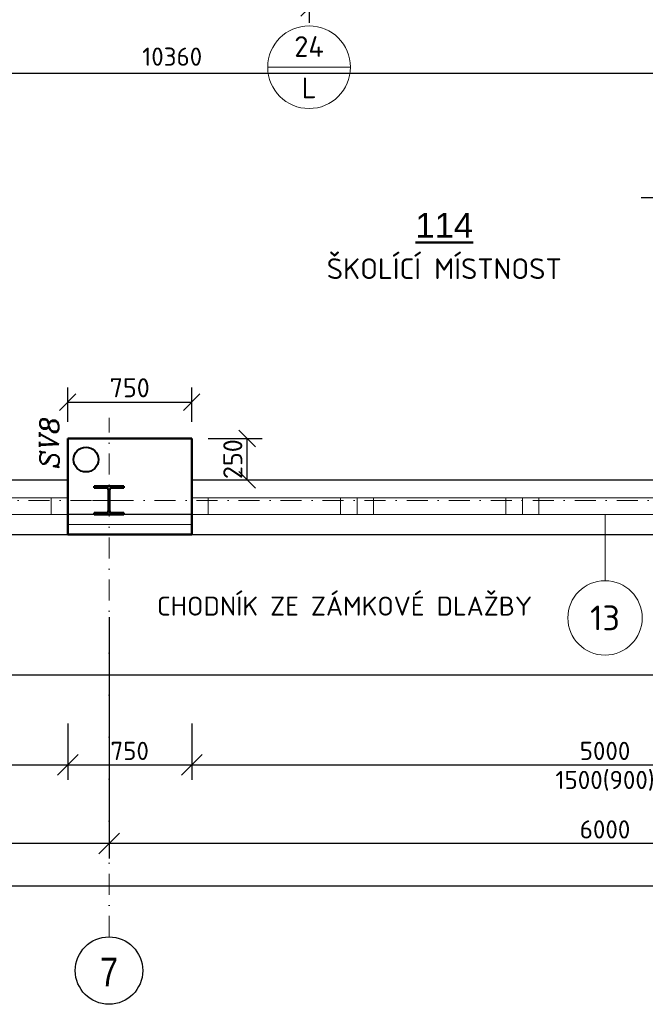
# Model space of a CAD drawing. Header units: millimetres. Extents: x -118752 to 407724, y -73278 to 155058.
# Tile 144 of 256: x 90904 to 94688, y 55911 to 61864. Entities that reach past the tile are written whole.
import ezdxf
from ezdxf.enums import TextEntityAlignment as Align

# ---------------------------------------------------------------- set-up
doc = ezdxf.new("R2010")
doc.units = ezdxf.units.MM
doc.header["$LTSCALE"] = 10
doc.linetypes.add('DASHDOT', pattern=[25.4, 12.7, -6.35, 0, -6.35])
for name, color, linetype, lineweight in [('CKBUBLINY', 1, 'Continuous', 18), ('CKBUBLINY_POPIS', 3, 'Continuous', 25), ('CKIZOLACE', 1, 'Continuous', 18), ('CKKOTY', 3, 'Continuous', 25), ('CKOKNA', 1, 'Continuous', 18), ('CKPOPISM', 6, 'Continuous', 50), ('CKPOPISM_POPIS', 3, 'Continuous', 25), ('CKRASTR', 7, 'DASHDOT', 15), ('CKRASTR_POPIS', 3, 'Continuous', 25), ('CKSTENY_PODROVINOU', 7, 'Continuous', 25), ('CKSTENY_REZ', 6, 'Continuous', 50), ('CKTEXTY_MALE', 3, 'Continuous', 18), ('CSPROFILY_OSY', 1, 'DASHDOT', 18), ('CSPROFILY_REZY', 4, 'Continuous', 50), ('pohledy', 7, 'Continuous', 25), ('srafy', 7, 'Continuous', 18), ('ZTI-DEŠŤOVÁ-KANALIZACE', 210, 'KANALIZACE', 40)]:
    doc.layers.add(name, color=color, linetype=linetype, lineweight=lineweight)
doc.styles.add('Arial', font='arial.ttf', dxfattribs={"width": 0.8})
doc.styles.add('KURZIVA', font='italic__.ttf')
doc.styles.get("Standard").update_dxf_attribs({"font": 'isocpeur.ttf'})
doc.linetypes.add('IZOLACE_POLYSTYREN_EXPANDOVANY', pattern='A,1,[224,CADKON.SHX,S=0.01,R=0,X=-0.5,Y=-1.74],-2', length=3)
doc.linetypes.add('KANALIZACE', pattern='A,30,-3.5,["C",Standard,S=2.54,R=0,X=-3.81,Y=-1.27],-0.001', length=33.501)
doc.dimstyles.new('CADKON', dxfattribs={"dimscale": 50, "dimtxt": 2.2, "dimasz": 2.5, "dimexe": 1.8, "dimexo": 5, "dimgap": 0.6, "dimtad": 1, "dimrnd": 1, "dimtxsty": 'Standard', "dimblk1": 'OBLIQUE', "dimblk2": 'OBLIQUE', "dimsah": 1, "dimcen": 2.5, "dimadec": 1, "dimazin": 2, "dimtfac": 1, "dimtdec": 4, "dimtix": 1, "dimtmove": 2, "dimatfit": 3, "dimldrblk": 'OPEN30', "dimfxl": 5, "dimfxlon": 1, "dimtolj": 1, "dimarcsym": 0})
doc.dimstyles.new('CADKON obrazky', dxfattribs={"dimscale": 50, "dimtxt": 2.2, "dimasz": 2.5, "dimexe": 1.8, "dimexo": 2, "dimgap": 0.6, "dimtad": 1, "dimrnd": 1, "dimtxsty": 'Standard', "dimblk1": 'OBLIQUE', "dimblk2": 'OBLIQUE', "dimsah": 1, "dimcen": 2.5, "dimadec": 1, "dimazin": 2, "dimtfac": 1, "dimtdec": 4, "dimtix": 1, "dimtmove": 2, "dimatfit": 3, "dimldrblk": 'OPEN30', "dimfxl": 5, "dimfxlon": 1, "dimtolj": 1, "dimarcsym": 0})
doc.dimstyles.new('CADKON$7', dxfattribs={"dimscale": 100, "dimtxt": 2.5, "dimasz": 2.5, "dimexe": 1.8, "dimexo": 5, "dimgap": 0.6, "dimtad": 1, "dimrnd": 1, "dimtxsty": 'Standard', "dimblk1": 'OBLIQUE', "dimblk2": 'OBLIQUE', "dimsah": 1, "dimcen": 2.5, "dimadec": 1, "dimazin": 2, "dimtfac": 1, "dimtdec": 4, "dimtix": 1, "dimtmove": 0, "dimatfit": 3, "dimldrblk": 'DOTSMALL', "dimfxl": 5, "dimfxlon": 1, "dimtfill": 1, "dimtolj": 1, "dimarcsym": 0})

# ---------------------------------------------------------------- blocks, each defined once
blk = doc.blocks.new('_OBLIQUE')
at = {"color": 0, "linetype": 'ByBlock'}
blk.add_line((-0.5, -0.5), (0.5, 0.5), dxfattribs=at)
blk = doc.blocks.new('*D7807')
at = {"layer": 'CKKOTY', "color": 0, "lineweight": -2}
for p, q in [((86724.4, 56878), (86724.4, 56538)), ((103664.4, 56878), (103664.4, 56538)), ((86724.4, 56628), (103664.4, 56628))]:
    blk.add_line(p, q, dxfattribs=at)
at = {"layer": 'Defpoints', "color": 0}
for p in [(86724.4, 58752.7), (103664.4, 58752.7), (103664.4, 56628)]:
    blk.add_point(p, dxfattribs=at)
at = {"layer": 'CKKOTY', "color": 0, "lineweight": -2, "xscale": 125, "yscale": 125, "zscale": 125, "rotation": 180}
blk.add_blockref('_OBLIQUE', (86724.4, 56628), dxfattribs=at)
at = {"layer": 'CKKOTY', "color": 0, "lineweight": -2, "xscale": 125, "yscale": 125, "zscale": 125}
blk.add_blockref('_OBLIQUE', (103664.4, 56628), dxfattribs=at)
at = {"layer": 'CKKOTY', "color": 0, "insert": (95194.4, 56713), "char_height": 110, "attachment_point": 5}
blk.add_mtext('\\A1;16940', dxfattribs=at)
blk = doc.blocks.new('_Open90')
at = {"color": 0, "lineweight": -2}
for p, q in [((-0.5, 0.5), (0, 0)), ((0, 0), (-1, 0)), ((0, 0), (-0.5, -0.5))]:
    blk.add_line(p, q, dxfattribs=at)
blk = doc.blocks.new('*D7844')
at = {"layer": 'CKKOTY', "color": 0, "lineweight": -2}
for p, q in [((87054.4, 61842.9), (87054.4, 61631)), ((97414.4, 61842.9), (97414.4, 61631)), ((87054.4, 61541), (97414.4, 61541))]:
    blk.add_line(p, q, dxfattribs=at)
at = {"layer": 'Defpoints', "color": 0}
for p in [(97414.4, 61541), (87054.4, 61342.9), (97414.4, 61342.9)]:
    blk.add_point(p, dxfattribs=at)
at = {"layer": 'CKKOTY', "color": 0, "lineweight": -2, "xscale": 125, "yscale": 125, "zscale": 125, "rotation": 180}
blk.add_blockref('_OBLIQUE', (87054.4, 61541), dxfattribs=at)
at = {"layer": 'CKKOTY', "color": 0, "lineweight": -2, "xscale": 125, "yscale": 125, "zscale": 125}
blk.add_blockref('_OBLIQUE', (97414.4, 61541), dxfattribs=at)
at = {"layer": 'CKKOTY', "color": 0, "insert": (91826.3, 61640.8), "char_height": 110, "attachment_point": 5}
blk.add_mtext('\\A1;10360', dxfattribs=at)
blk = doc.blocks.new('_Open30')
at = {"color": 0, "lineweight": -2}
for p, q in [((-1, 0.268), (0, 0)), ((0, 0), (-1, -0.268)), ((0, 0), (-1, 0))]:
    blk.add_line(p, q, dxfattribs=at)
blk = doc.blocks.new('*D8393')
at = {"layer": 'CKKOTY', "color": 0, "lineweight": -2}
for p, q in [((91444.4, 58252.7), (91444.4, 56793.8)), ((97444.4, 58252.7), (97444.4, 56793.8)), ((97444.4, 56883.8), (91444.4, 56883.8))]:
    blk.add_line(p, q, dxfattribs=at)
at = {"layer": 'Defpoints', "color": 0}
for p in [(91444.4, 58752.7), (97444.4, 58752.7), (91444.4, 56883.8)]:
    blk.add_point(p, dxfattribs=at)
at = {"layer": 'CKKOTY', "color": 0, "lineweight": -2, "xscale": 125, "yscale": 125, "zscale": 125, "rotation": 180}
blk.add_blockref('_OBLIQUE', (91444.4, 56883.8), dxfattribs=at)
at = {"layer": 'CKKOTY', "color": 0, "lineweight": -2, "xscale": 125, "yscale": 125, "zscale": 125}
blk.add_blockref('_OBLIQUE', (97444.4, 56883.8), dxfattribs=at)
at = {"layer": 'CKKOTY', "color": 0, "insert": (94444.4, 56968.8), "char_height": 110, "attachment_point": 5}
blk.add_mtext('\\A1;6000', dxfattribs=at)
blk = doc.blocks.new('*D8394')
at = {"layer": 'CKKOTY', "color": 0, "lineweight": -2}
for p, q in [((86944.4, 58252.7), (86944.4, 56793.8)), ((91444.4, 58252.7), (91444.4, 56793.8)), ((91444.4, 56883.8), (86944.4, 56883.8))]:
    blk.add_line(p, q, dxfattribs=at)
at = {"layer": 'Defpoints', "color": 0}
for p in [(86944.4, 58752.7), (91444.4, 58752.7), (86944.4, 56883.8)]:
    blk.add_point(p, dxfattribs=at)
at = {"layer": 'CKKOTY', "color": 0, "lineweight": -2, "xscale": 125, "yscale": 125, "zscale": 125, "rotation": 180}
blk.add_blockref('_OBLIQUE', (86944.4, 56883.8), dxfattribs=at)
at = {"layer": 'CKKOTY', "color": 0, "lineweight": -2, "xscale": 125, "yscale": 125, "zscale": 125}
blk.add_blockref('_OBLIQUE', (91444.4, 56883.8), dxfattribs=at)
at = {"layer": 'CKKOTY', "color": 0, "insert": (89194.4, 56968.8), "char_height": 110, "attachment_point": 5}
blk.add_mtext('\\A1;4500', dxfattribs=at)
blk = doc.blocks.new('*D8452')
at = {"layer": 'CKKOTY', "color": 0, "lineweight": -2}
for p, q in [((91944.4, 57608.5), (91944.4, 57268.5)), ((96944.4, 57608.5), (96944.4, 57268.5)), ((91944.4, 57358.5), (96944.4, 57358.5))]:
    blk.add_line(p, q, dxfattribs=at)
at = {"layer": 'Defpoints', "color": 0}
for p in [(91944.4, 58814.8), (96944.4, 58814.8), (96944.4, 57358.5)]:
    blk.add_point(p, dxfattribs=at)
at = {"layer": 'CKKOTY', "color": 0, "lineweight": -2, "xscale": 125, "yscale": 125, "zscale": 125, "rotation": 180}
blk.add_blockref('_OBLIQUE', (91944.4, 57358.5), dxfattribs=at)
at = {"layer": 'CKKOTY', "color": 0, "lineweight": -2, "xscale": 125, "yscale": 125, "zscale": 125}
blk.add_blockref('_OBLIQUE', (96944.4, 57358.5), dxfattribs=at)
at = {"layer": 'CKKOTY', "color": 0, "char_height": 110, "attachment_point": 5}
for s, insert in [('\\A1;5000', (94444.4, 57443.5)), ('\\A1;1500(900)', (94444.4, 57262.5))]:
    blk.add_mtext(s, dxfattribs=dict(at, insert=insert))
blk = doc.blocks.new('*D8454')
at = {"layer": 'CKKOTY', "color": 0, "lineweight": -2}
for p, q in [((87194.4, 57608.5), (87194.4, 57268.5)), ((91194.4, 57608.5), (91194.4, 57268.5)), ((87194.4, 57358.5), (91194.4, 57358.5))]:
    blk.add_line(p, q, dxfattribs=at)
at = {"layer": 'Defpoints', "color": 0}
for p in [(87194.4, 58814.8), (91194.4, 58814.8), (91194.4, 57358.5)]:
    blk.add_point(p, dxfattribs=at)
at = {"layer": 'CKKOTY', "color": 0, "lineweight": -2, "xscale": 125, "yscale": 125, "zscale": 125, "rotation": 180}
blk.add_blockref('_OBLIQUE', (87194.4, 57358.5), dxfattribs=at)
at = {"layer": 'CKKOTY', "color": 0, "lineweight": -2, "xscale": 125, "yscale": 125, "zscale": 125}
blk.add_blockref('_OBLIQUE', (91194.4, 57358.5), dxfattribs=at)
at = {"layer": 'CKKOTY', "color": 0, "char_height": 110, "attachment_point": 5}
for s, insert in [('\\A1;4000', (89194.4, 57443.5)), ('\\A1;1500(900)', (89194.4, 57262.5))]:
    blk.add_mtext(s, dxfattribs=dict(at, insert=insert))
blk = doc.blocks.new('*D8456')
at = {"layer": 'CKKOTY', "color": 0, "lineweight": -2}
for p, q in [((91194.4, 57608.5), (91194.4, 57268.5)), ((91944.4, 57608.5), (91944.4, 57268.5)), ((91194.4, 57358.5), (91944.4, 57358.5))]:
    blk.add_line(p, q, dxfattribs=at)
at = {"layer": 'Defpoints', "color": 0}
for p in [(91194.4, 58752.7), (91944.4, 58752.7), (91944.4, 57358.5)]:
    blk.add_point(p, dxfattribs=at)
at = {"layer": 'CKKOTY', "color": 0, "lineweight": -2, "xscale": 125, "yscale": 125, "zscale": 125, "rotation": 180}
blk.add_blockref('_OBLIQUE', (91194.4, 57358.5), dxfattribs=at)
at = {"layer": 'CKKOTY', "color": 0, "lineweight": -2, "xscale": 125, "yscale": 125, "zscale": 125}
blk.add_blockref('_OBLIQUE', (91944.4, 57358.5), dxfattribs=at)
at = {"layer": 'CKKOTY', "color": 0, "insert": (91569.4, 57443.5), "char_height": 110, "attachment_point": 5}
blk.add_mtext('\\A1;750', dxfattribs=at)
blk = doc.blocks.new('*D8687')
at = {"layer": 'CKKOTY', "color": 0, "lineweight": -2}
for p, q in [((88954.4, 62184.9), (88954.4, 61844.9)), ((92654.4, 62184.9), (92654.4, 61844.9)), ((88954.4, 61934.9), (92654.4, 61934.9))]:
    blk.add_line(p, q, dxfattribs=at)
at = {"layer": 'Defpoints', "color": 0}
for p in [(88954.4, 62472.7), (92654.4, 62414.7), (92654.4, 61934.9)]:
    blk.add_point(p, dxfattribs=at)
at = {"layer": 'CKKOTY', "color": 0, "lineweight": -2, "xscale": 100, "yscale": 100, "zscale": 100, "rotation": 180}
blk.add_blockref('_OBLIQUE', (88954.4, 61934.9), dxfattribs=at)
at = {"layer": 'CKKOTY', "color": 0, "lineweight": -2, "xscale": 100, "yscale": 100, "zscale": 100}
blk.add_blockref('_OBLIQUE', (92654.4, 61934.9), dxfattribs=at)
at = {"layer": 'CKKOTY', "color": 0, "insert": (90804.4, 62022.4), "char_height": 115, "attachment_point": 5}
blk.add_mtext('\\A1;3700', dxfattribs=at)
blk = doc.blocks.new('*D8725')
at = {"layer": 'CKKOTY', "color": 0, "lineweight": -2}
for p, q in [((92044.4, 59332.7), (92370.5, 59332.7)), ((92280.5, 59082.2), (92280.5, 59332.7)), ((92044.4, 59082.2), (92370.5, 59082.2))]:
    blk.add_line(p, q, dxfattribs=at)
at = {"layer": 'Defpoints', "color": 0}
for p in [(91944.4, 59332.7), (92280.5, 59332.7), (91944.4, 59082.2)]:
    blk.add_point(p, dxfattribs=at)
at = {"layer": 'CKKOTY', "color": 0, "lineweight": -2, "xscale": 100, "yscale": 100, "zscale": 100}
for p, rotation in [((92280.5, 59332.7), 270), ((92280.5, 59082.2), 90)]:
    blk.add_blockref('_OBLIQUE', p, dxfattribs=dict(at, rotation=rotation))
at = {"layer": 'CKKOTY', "color": 0, "insert": (92193, 59207.4), "char_height": 115, "attachment_point": 5, "rotation": 90}
blk.add_mtext('\\A1;250', dxfattribs=at)
blk = doc.blocks.new('*D8726')
at = {"layer": 'CKKOTY', "color": 0, "lineweight": -2}
for p, q in [((91194.4, 59432.7), (91194.4, 59641.5)), ((91944.4, 59432.7), (91944.4, 59641.5)), ((91194.4, 59551.5), (91944.4, 59551.5))]:
    blk.add_line(p, q, dxfattribs=at)
at = {"layer": 'Defpoints', "color": 0}
for p in [(91944.4, 59551.5), (91194.4, 59332.7), (91944.4, 59332.7)]:
    blk.add_point(p, dxfattribs=at)
at = {"layer": 'CKKOTY', "color": 0, "lineweight": -2, "xscale": 100, "yscale": 100, "zscale": 100, "rotation": 180}
blk.add_blockref('_OBLIQUE', (91194.4, 59551.5), dxfattribs=at)
at = {"layer": 'CKKOTY', "color": 0, "lineweight": -2, "xscale": 100, "yscale": 100, "zscale": 100}
blk.add_blockref('_OBLIQUE', (91944.4, 59551.5), dxfattribs=at)
at = {"layer": 'CKKOTY', "color": 0, "insert": (91569.4, 59639), "char_height": 115, "attachment_point": 5}
blk.add_mtext('\\A1;750', dxfattribs=at)
blk = doc.blocks.new('CK_S_EXT_HEAHEA180')
for p, q in [((-90, 85.5), (90, 85.5)), ((-90, 85.5), (-90, 76)), ((-90, 76), (-18, 76)), ((-3, -61), (-3, 61)), ((3, -61), (3, 61)), ((90, 76), (18, 76)), ((90, 85.5), (90, 76)), ((-90, -85.5), (-90, -76)), ((-90, -76), (-18, -76)), ((-90, -85.5), (90, -85.5)), ((90, -76), (18, -76)), ((90, -85.5), (90, -76))]:
    blk.add_line(p, q)
for centre, start, end in [((-18, 61), 0, 90), ((18, 61), 90, 180), ((-18, -61), 270, 0), ((18, -61), 180, 270)]:
    blk.add_arc(centre, 15, start, end)
blk = doc.blocks.new('CK_BUBBLE_2_0_0')
at = {"color": 0, "linetype": 'ByBlock', "lineweight": -2}
blk.add_line((1, 0), (-1, 0), dxfattribs=at)
blk.add_circle((0, 0), 1, dxfattribs=at)
blk = doc.blocks.new('CK_BUBBLE_1_0_0')
at = {"color": 0, "linetype": 'ByBlock', "lineweight": -2}
blk.add_circle((0, 0), 1, dxfattribs=at)
blk = doc.blocks.new('CKBL2112015093625', base_point=(91736, 60823))
blk = doc.blocks.new('*D9587')
at = {"layer": 'CKKOTY', "color": 0, "lineweight": -2}
for p, q in [((90023.5, 58752.7), (89683.5, 58752.7)), ((89773.5, 58752.7), (89773.5, 57902.7)), ((90023.5, 57902.7), (89683.5, 57902.7))]:
    blk.add_line(p, q, dxfattribs=at)
at = {"layer": 'Defpoints', "color": 0}
for p in [(91444.4, 58752.7), (89773.5, 57902.7), (91444.4, 57902.7)]:
    blk.add_point(p, dxfattribs=at)
at = {"layer": 'CKKOTY', "color": 0, "lineweight": -2, "xscale": 125, "yscale": 125, "zscale": 125}
for p, rotation in [((89773.5, 58752.7), 90), ((89773.5, 57902.7), 270)]:
    blk.add_blockref('_OBLIQUE', p, dxfattribs=dict(at, rotation=rotation))
at = {"layer": 'CKKOTY', "color": 0, "insert": (89688.5, 58327.7), "char_height": 110, "attachment_point": 5, "rotation": 90}
blk.add_mtext('\\A1;850', dxfattribs=at)

msp = doc.modelspace()

# ---------------------------------------------------------------- hatches: boundary and pattern name
at = {"layer": 'srafy', "transparency": 33554661}
h = msp.add_hatch(dxfattribs=at)
h.set_pattern_fill('ANSI32', color=256, scale=15, style=0)
edge = h.paths.add_edge_path()
edge.add_line((89404.387, 62863.162), (89404.387, 62763.162))
edge.add_line((89404.387, 62763.162), (91444.387, 62763.162))
edge.add_line((91444.387, 62763.162), (91444.387, 62863.162))
edge.add_line((91444.387, 62863.162), (91344.387, 62863.162))
edge.add_line((91344.387, 62863.162), (91344.387, 62873.162))
edge.add_line((91344.387, 62873.162), (91423.137, 62873.162))
edge.add_arc((91423.137, 62891.162), 18, 270, 360)
edge.add_line((91441.137, 62891.162), (91441.137, 62958.162))
edge.add_line((91441.137, 62958.162), (91324.387, 62958.162))
edge.add_line((91324.387, 62958.162), (91324.387, 62863.162))
edge.add_line((91324.387, 62863.162), (89404.387, 62863.162))
h.paths.add_polyline_path([(88504.387, 62863.162), (87054.387, 62863.162), (87054.387, 62858.162), (87054.387, 62763.162), (88504.387, 62763.162)])
edge = h.paths.add_edge_path()
edge.add_line((91564.387, 62863.162), (91564.387, 62958.162))
edge.add_line((91564.387, 62958.162), (91447.637, 62958.162))
edge.add_line((91447.637, 62958.162), (91447.637, 62891.162))
edge.add_arc((91465.637, 62891.162), 18, 180, 270)
edge.add_line((91465.637, 62873.162), (91544.387, 62873.162))
edge.add_line((91544.387, 62873.162), (91544.387, 62863.162))
edge.add_line((91544.387, 62863.162), (91444.387, 62863.162))
edge.add_line((91444.387, 62863.162), (91444.387, 62763.162))
edge.add_line((91444.387, 62763.162), (92204.387, 62763.162))
edge.add_line((92204.387, 62763.162), (92204.387, 62863.162))
edge.add_line((92204.387, 62863.162), (91564.387, 62863.162))
h.paths.add_polyline_path([(93104.387, 62763.162), (97414.387, 62763.162), (97414.387, 62863.162), (97344.387, 62863.162), (97324.387, 62863.162), (93104.387, 62863.162)])
h.paths.add_polyline_path([(97414.387, 59082.662), (97564.387, 59082.662), (97564.387, 60563.162), (97564.387, 60713.162), (97564.387, 61373.162), (97564.387, 61433.162), (97564.387, 62863.162), (97414.387, 62863.162), (97414.387, 62763.162)])

# ---------------------------------------------------------------- linework, layer by layer
at = {"layer": 'CKBUBLINY'}
for p, q in [((92654.387, 61827.162), (92654.387, 61827.162)), ((94444.387, 58472.662), (94444.387, 58872.662))]:
    msp.add_line(p, q, dxfattribs=at)
at = {"layer": 'CKIZOLACE', "linetype": 'IZOLACE_POLYSTYREN_EXPANDOVANY', "ltscale": 3}
msp.add_lwpolyline([(91944.387, 58812.662), (91194.387, 58812.662)], dxfattribs=at)
at = {"layer": 'CKOKNA'}
for p, q in [((90294.387, 58972.662), (91094.387, 58972.662)), ((91094.387, 58872.662), (91094.387, 58972.662)), ((91094.387, 58972.662), (91194.387, 58972.662)), ((91194.387, 58872.662), (91194.387, 58972.662)), ((92044.387, 58972.662), (91944.387, 58972.662)), ((91944.387, 58872.662), (91944.387, 58972.662)), ((92044.387, 58972.662), (92844.387, 58972.662)), ((92044.387, 58872.662), (92044.387, 58972.662)), ((92944.387, 58972.662), (92844.387, 58972.662)), ((92844.387, 58872.662), (92844.387, 58972.662)), ((92944.387, 58872.662), (92944.387, 58972.662)), ((93044.387, 58972.662), (92944.387, 58972.662)), ((93044.387, 58972.662), (93844.387, 58972.662)), ((93044.387, 58872.662), (93044.387, 58972.662)), ((93944.387, 58972.662), (93844.387, 58972.662)), ((93844.387, 58872.662), (93844.387, 58972.662)), ((93944.387, 58872.662), (93944.387, 58972.662)), ((94044.387, 58972.662), (93944.387, 58972.662)), ((94044.387, 58972.662), (94844.387, 58972.662)), ((94044.387, 58872.662), (94044.387, 58972.662)), ((90294.387, 58872.662), (91094.387, 58872.662)), ((91094.387, 58872.662), (91194.387, 58872.662)), ((92044.387, 58872.662), (91944.387, 58872.662)), ((92044.387, 58872.662), (92844.387, 58872.662)), ((92944.387, 58872.662), (92844.387, 58872.662)), ((93044.387, 58872.662), (92944.387, 58872.662)), ((93044.387, 58872.662), (93844.387, 58872.662)), ((93944.387, 58872.662), (93844.387, 58872.662)), ((94044.387, 58872.662), (93944.387, 58872.662)), ((94044.387, 58872.662), (94844.387, 58872.662))]:
    msp.add_line(p, q, dxfattribs=at)
at = {"layer": 'CKRASTR'}
for p, q in [((91444.387, 56319.264), (91444.387, 59458.162)), ((82826.656, 58958.162), (104444.387, 58958.162))]:
    msp.add_line(p, q, dxfattribs=at)
at = {"layer": 'CKRASTR_POPIS'}
msp.add_circle((91444.387, 56115.341), 203.923, dxfattribs=at)
at = {"layer": 'CKSTENY_PODROVINOU'}
for p, q in [((87194.387, 59082.662), (91194.387, 59082.662)), ((91944.387, 59082.662), (96944.387, 59082.662)), ((91944.387, 58872.662), (91194.387, 58872.662)), ((91194.387, 58872.662), (91194.387, 58752.662)), ((91944.387, 58872.662), (91944.387, 58752.662)), ((87194.387, 58752.662), (91194.387, 58752.662)), ((91944.387, 58752.662), (96944.387, 58752.662))]:
    msp.add_line(p, q, dxfattribs=at)
at = {"layer": 'CKSTENY_REZ'}
for p, q in [((91944.387, 59332.662), (91194.387, 59332.662)), ((91194.387, 59082.662), (91194.387, 59332.662)), ((91944.387, 59082.662), (91944.387, 59332.662)), ((91194.387, 58752.662), (91194.387, 59082.662)), ((91944.387, 58752.662), (91944.387, 59082.662)), ((91944.387, 58752.662), (91194.387, 58752.662))]:
    msp.add_line(p, q, dxfattribs=at)
at = {"layer": 'CSPROFILY_OSY'}
for p, q in [((91444.387, 58862.662), (91444.387, 59053.662)), ((91344.387, 58958.162), (91544.387, 58958.162))]:
    msp.add_line(p, q, dxfattribs=at)
at = {"layer": 'pohledy'}
msp.add_lwpolyline([(85874.387, 67858.162), (85874.387, 57902.662), (104514.387, 57902.662), (104514.387, 70952.662)], dxfattribs=at)
at = {"layer": 'ZTI-DEŠŤOVÁ-KANALIZACE'}
msp.add_circle((91305.464, 59204.705), 75, dxfattribs=at)

# ---------------------------------------------------------------- block references
at = {"layer": 'CKBUBLINY'}
ref = msp.add_blockref('CK_BUBBLE_2_0_0', (92654.387, 61577.162), dxfattribs=dict(at, xscale=250, yscale=250, zscale=250))
ref.add_attrib('NUM1', '24', dxfattribs={"layer": 'CKBUBLINY_POPIS', "height": 125}).set_placement((92654.387, 61639.662), align=Align.CENTER)
ref.add_attrib('NUM2', 'L', dxfattribs={"layer": 'CKBUBLINY_POPIS', "height": 125}).set_placement((92654.387, 61514.662), align=Align.TOP_CENTER)
ref = msp.add_blockref('CK_BUBBLE_1_0_0', (94444.387, 58247.662), dxfattribs=dict(at, xscale=225, yscale=225, zscale=225))
ref.add_attrib('NUM1', '13', dxfattribs={"layer": 'CKBUBLINY_POPIS', "height": 150}).set_placement((94444.387, 58247.662), align=Align.MIDDLE_CENTER)
at = {"layer": 'CKPOPISM'}
ref = msp.add_blockref('CKBL2112015093625', (93471.907, 60296.348), dxfattribs=dict(at, xscale=0.5, yscale=0.5, zscale=0.5))
ref.add_attrib('JMENO', 'ŠKOLÍCÍ MÍSTNOST', dxfattribs={"layer": 'CKPOPISM_POPIS', "height": 125}).set_placement((93471.907, 60296.348), align=Align.CENTER)
ref.add_attrib('CISLO', '%%U114', dxfattribs={"height": 150, "style": 'Arial'}).set_placement((93471.907, 60546.348), align=Align.CENTER)
at = {"layer": 'CSPROFILY_REZY'}
msp.add_blockref('CK_S_EXT_HEAHEA180', (91444.387, 58958.162), dxfattribs=at)

# ---------------------------------------------------------------- texts
at = {"layer": 'CKRASTR_POPIS', "style": 'Arial', "width": 0.8}
msp.add_text('7', height=175, dxfattribs=at).set_placement((91444.387, 56106.883), align=Align.MIDDLE)
at = {"layer": 'CKTEXTY_MALE', "style": 'KURZIVA'}
msp.add_text('SV8', height=115, rotation=90, dxfattribs=at).set_placement((91140.574, 59149.336))
at = {"layer": 'CKTEXTY_MALE', "insert": (91734.581, 58261.229), "char_height": 115, "attachment_point": 7}
msp.add_mtext('CHODNÍK ZE ZÁMKOVÉ DLAŽBY', dxfattribs=at)

# ---------------------------------------------------------------- dimensions: what is measured, and where the dimension line sits
at = {"layer": 'CKKOTY'}
for base, p1, p2, dimstyle, override, picture, middle in [((92654.387, 61934.94), (88954.387, 62472.662), (92654.387, 62414.67), 'CADKON obrazky', {"dimtxt": 2.3, "dimasz": 2, "dimtmove": 2}, '*D8687', (90804.387, 62022.44)), ((91944.387, 59551.46), (91194.387, 59332.662), (91944.387, 59332.662), 'CADKON obrazky', {"dimtxt": 2.3, "dimasz": 2}, '*D8726', (91569.387, 59638.96)), ((103664.387, 56628.042), (86724.387, 58752.662), (103664.387, 58752.662), 'CADKON', {"dimscale": 50, "dimexo": 10, "dimldrblk": 'Open90'}, '*D7807', (95194.387, 56713.042)), ((86944.387, 56883.788), (91444.387, 58752.662), (86944.387, 58752.662), 'CADKON', {"dimscale": 50, "dimexo": 10, "dimdec": 0, "dimrnd": 5, "dimtmove": 2, "dimfxl": 1, "dimfxlon": 0}, '*D8394', (89194.387, 56968.788)), ((91944.387, 57358.477), (91194.387, 58752.662), (91944.387, 58752.662), 'CADKON', {"dimscale": 50, "dimexo": 10, "dimldrblk": 'Open90'}, '*D8456', (91569.387, 57443.477)), ((91444.387, 56883.788), (97444.387, 58752.662), (91444.387, 58752.662), 'CADKON', {"dimscale": 50, "dimexo": 10, "dimdec": 0, "dimrnd": 5, "dimtmove": 2, "dimfxl": 1, "dimfxlon": 0}, '*D8393', (94444.387, 56968.788))]:
    dim = msp.add_linear_dim(base=base, p1=p1, p2=p2, dimstyle=dimstyle, override=override, dxfattribs=at)
    dim.commit()
    dim.dimension.update_dxf_attribs({"geometry": picture, "text_midpoint": middle})
dim = msp.add_linear_dim(base=(97414.387, 61540.997), p1=(87054.387, 61342.91), p2=(97414.387, 61342.91), dimstyle='CADKON', override={"dimscale": 50, "dimexo": 10, "dimtmove": 2}, dxfattribs=at)
dim.commit()
dim.dimension.update_dxf_attribs({"geometry": '*D7844', "text_midpoint": (91826.283, 61640.76), "dimtype": 160})
dim = msp.add_linear_dim(base=(92280.47, 59332.662), p1=(91944.387, 59082.216), p2=(91944.387, 59332.662), angle=90, dimstyle='CADKON obrazky', override={"dimtxt": 2.3, "dimasz": 2}, dxfattribs=at)
dim.commit()
dim.dimension.update_dxf_attribs({"geometry": '*D8725', "text_midpoint": (92192.97, 59207.439)})
for base, p1, p2, picture, middle in [((91194.387, 57358.477), (87194.387, 58814.758), (91194.387, 58814.758), '*D8454', (89194.387, 57443.477)), ((96944.387, 57358.477), (91944.387, 58814.758), (96944.387, 58814.758), '*D8452', (94444.387, 57443.477))]:
    dim = msp.add_linear_dim(base=base, p1=p1, p2=p2, text='<>\\X1500(900)', dimstyle='CADKON', override={"dimscale": 50, "dimexo": 22.994876}, dxfattribs=at)
    dim.commit()
    dim.dimension.update_dxf_attribs({"geometry": picture, "text_midpoint": middle})
dim = msp.add_linear_dim(base=(89773.546, 57902.662), p1=(91444.387, 58752.662), p2=(91444.387, 57902.662), angle=90, dimstyle='CADKON', dxfattribs=at)
dim.commit()
dim.dimension.update_dxf_attribs({"geometry": '*D9587', "text_midpoint": (89688.546, 58327.662)})

# ---------------------------------------------------------------- leaders
at = {"layer": 'CKTEXTY_MALE', "annotation_type": 0, "has_hookline": 1, "hookline_direction": 1, "text_width": 2271.25}
msp.add_leader([(97673.97, 61210.812), (97065.17, 60786.777), (96965.17, 60786.777)], dimstyle='CADKON$7', override={"dimscale": 50, "dimtxt": 2.3, "dimasz": 2, "dimfxl": 1, "dimfxlon": 0}, dxfattribs=at)

doc.saveas('drawing.dxf')
